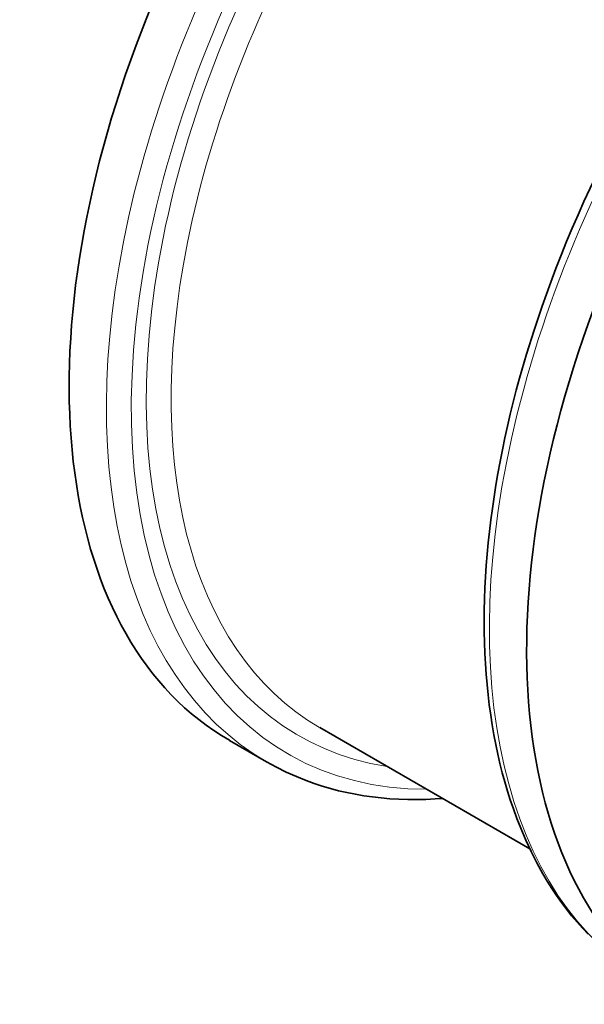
# Model space of a CAD drawing. Extents: x 283 to 1111, y 109 to 865.
# Tile 7 of 11: x 870 to 951, y 615 to 755. Entities that reach past the tile are written whole.
import ezdxf

# ---------------------------------------------------------------- set-up
doc = ezdxf.new("R2010")
doc.units = 0

msp = doc.modelspace()

# ---------------------------------------------------------------- linework, layer by layer
at = {"color": 7, "lineweight": 35}
msp.add_line((942.92, 637.12), (913.04, 654.38), dxfattribs=at)
at = {"color": 7, "lineweight": 35, "ltscale": 0.306187}
msp.add_line((905.5, 649.49), (900.2, 652.55), dxfattribs=at)
at = {"color": 7, "lineweight": 35}
for points in [[(965.95, 756.68), (964.79, 754.93), (963.65, 753.17), (962.52, 751.4), (961.42, 749.61), (960.33, 747.81), (959.27, 746), (958.22, 744.17), (957.19, 742.34), (956.19, 740.49), (955.21, 738.63), (954.25, 736.77), (953.31, 734.89), (952.39, 733.01), (951.49, 731.12), (950.62, 729.23), (949.78, 727.33), (948.95, 725.42), (948.15, 723.51), (947.38, 721.59), (946.62, 719.68), (945.9, 717.76)], [(951.2, 624.95), (950.4, 625.81), (949.63, 626.7), (948.87, 627.6), (948.14, 628.54), (947.42, 629.5), (946.73, 630.48), (946.06, 631.49), (945.41, 632.52), (944.79, 633.58), (943.93, 635.13), (943.11, 636.73), (942.35, 638.37), (941.63, 640.06), (941.09, 641.42), (940.58, 642.82), (940.15, 644.07), (939.75, 645.34), (939.37, 646.63), (939.01, 647.93), (938.68, 649.26), (938.37, 650.6), (938.08, 651.96), (937.82, 653.34), (937.58, 654.74), (937.36, 656.15), (937.16, 657.58), (936.99, 659.02), (936.84, 660.48), (936.72, 661.95), (936.62, 663.44), (936.54, 664.94), (936.48, 666.46), (936.45, 667.99), (936.44, 669.53), (936.45, 671.09), (936.49, 672.65), (936.54, 674.23), (936.63, 675.82), (936.73, 677.42), (936.86, 679.03), (937.01, 680.64), (937.18, 682.27), (937.38, 683.91), (937.6, 685.55), (937.84, 687.21), (938.1, 688.87), (938.39, 690.53), (938.69, 692.21), (939.02, 693.89), (939.38, 695.57), (939.75, 697.26), (940.15, 698.96), (940.56, 700.65), (941, 702.36), (941.46, 704.06), (942.45, 707.48), (943.52, 710.9), (944.67, 714.33), (945.9, 717.76)], [(905.5, 649.49), (906.88, 648.73), (908.29, 648.03), (909.73, 647.39), (911.13, 646.82), (912.26, 646.42), (913.4, 646.04), (914.56, 645.7), (915.73, 645.39), (916.92, 645.12), (918.12, 644.88), (919.33, 644.67), (920.56, 644.49), (921.79, 644.35), (923.04, 644.24), (924.3, 644.17), (925.57, 644.13), (926.85, 644.12), (928.14, 644.15), (929.47, 644.21), (930.53, 644.28)]]:
    msp.add_lwpolyline(points, dxfattribs=at)
for centre, start_param, end_param in [((955.2, 747.82), 0.710941, 1.856194), ((955.2, 747.82), 1.856194, 3.141611), ((1020.25, 710.26), 1.856194, 3.141611)]:
    msp.add_ellipse(centre, major_axis=(55, 95.26), ratio=0.57735, start_param=start_param, end_param=end_param, dxfattribs=at)
at = {"color": 7, "lineweight": 13}
for centre, major_axis, start_param, end_param in [((960.5, 744.75), (55, 95.26), 0.929414, 3.141611), ((962.27, 743.73), (53.75, 93.1), 0.986756, 3.462844), ((962.27, 743.73), (52.25, 90.5), 0.99262, 3.36075), ((964.04, 742.71), (51, 88.33), 0.99262, 3.141578), ((1014.95, 713.32), (55, 95.26), 0.929414, 3.141624)]:
    msp.add_ellipse(centre, major_axis=major_axis, ratio=0.57735, start_param=start_param, end_param=end_param, dxfattribs=at)

doc.saveas('drawing.dxf')
